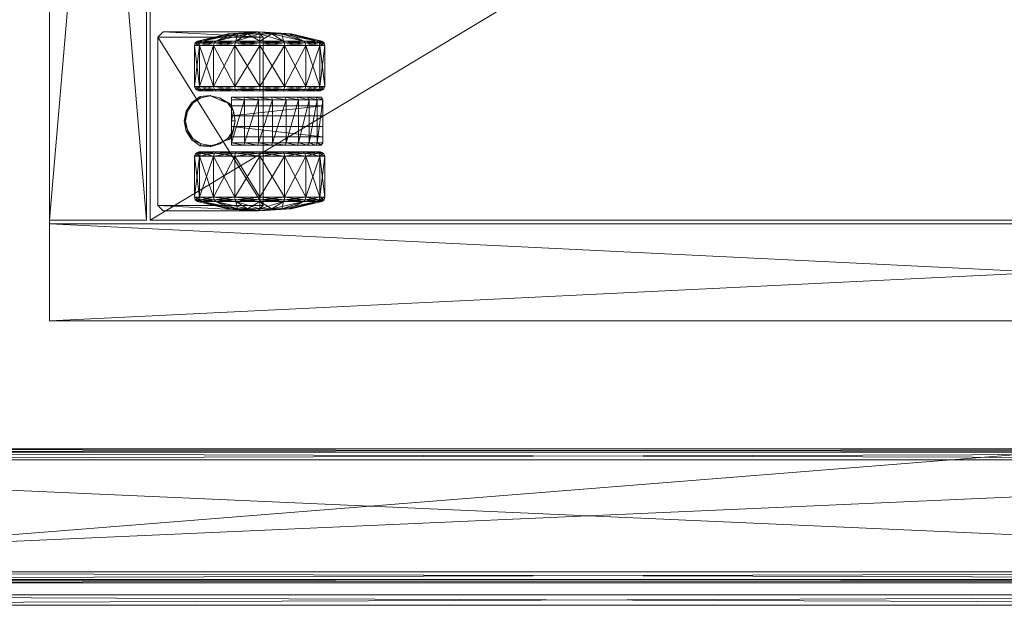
# Model space of a CAD drawing. Header units: inches. Extents: x 66 to 744, y -89 to 88.
# Tile 173 of 256: x 653.5 to 664.52, y -68.49 to -61.94. Entities that reach past the tile are written whole.
import ezdxf

# ---------------------------------------------------------------- set-up
doc = ezdxf.new("R2010")
doc.units = ezdxf.units.IN
doc.header["$MEASUREMENT"] = 0
for name, color, linetype, true_color in [('CET color Burlywood4', 7, 'Continuous', 0x8d7057), ('CET color Grey100', 7, 'Continuous', 0xffffff), ('CET color Grey2', 7, 'Continuous', 0x060606), ('CET color Grey80', 7, 'Continuous', 0xcccdc8)]:
    doc.layers.add(name, color=color, linetype=linetype, true_color=true_color)
doc.layers.add('CET Default', color=7, linetype='Continuous')

# ---------------------------------------------------------------- blocks, each defined once
blk = doc.blocks.new('*C169')
at = {"layer": 'CET color Grey100', "linetype": 'Continuous', "lineweight": 0}
mesh = blk.add_polyface(dxfattribs=at)
corners = [(0.02, 22.98, 1.891), (1.105, 22.98, 1.891), (1.105, 0.719, 1.891), (0.02, 0.719, 1.891), (0.02, 0.719, 21.652), (1.105, 0.719, 21.652), (1.105, 22.98, 21.652), (0.02, 22.98, 21.652)]
mesh.append_faces([[corners[k] for k in face] for face in [(0, 1, 2, 0), (0, 2, 3, 0), (4, 5, 6, 4), (4, 6, 7, 4), (3, 2, 5, 3), (3, 5, 4, 3), (2, 1, 6, 2), (2, 6, 5, 2), (1, 0, 7, 1), (1, 7, 6, 1), (0, 3, 4, 0), (0, 4, 7, 0)]])
mesh = blk.add_polyface(dxfattribs=at)
corners = [(0.02, 0.7, 21.691), (14.98, 0.7, 21.691), (14.98, 22.98, 21.691), (0.02, 22.98, 21.691)]
mesh.append_faces([[corners[k] for k in face] for face in [(0, 1, 2, 0), (0, 2, 3, 0)]])
mesh = blk.add_polyface(dxfattribs=at)
corners = [(0.02, 0.7, 21.671), (14.98, 0.7, 21.671), (14.98, 22.98, 21.671), (0.02, 22.98, 21.671)]
mesh.append_faces([[corners[k] for k in face] for face in [(0, 2, 1, 0), (0, 3, 2, 0)]])
mesh = blk.add_polyface(dxfattribs=at)
corners = [(1.145, 22.98, 1.891), (13.855, 22.98, 1.891), (13.855, 21.895, 1.891), (1.145, 21.895, 1.891), (1.145, 21.895, 21.652), (13.855, 21.895, 21.652), (13.855, 22.98, 21.652), (1.145, 22.98, 21.652)]
mesh.append_faces([[corners[k] for k in face] for face in [(0, 1, 2, 0), (0, 2, 3, 0), (4, 5, 6, 4), (4, 6, 7, 4), (3, 2, 5, 3), (3, 5, 4, 3), (2, 1, 6, 2), (2, 6, 5, 2), (1, 0, 7, 1), (1, 7, 6, 1), (0, 3, 4, 0), (0, 4, 7, 0)]])
mesh = blk.add_polyface(dxfattribs=at)
corners = [(1.145, 21.855, 1.891), (13.855, 21.855, 1.891), (13.855, 0.719, 1.891), (1.145, 0.719, 1.891), (1.145, 0.719, 2.23), (13.855, 0.719, 2.23), (13.855, 21.855, 2.23), (1.145, 21.855, 2.23)]
mesh.append_faces([[corners[k] for k in face] for face in [(0, 1, 2, 0), (0, 2, 3, 0), (4, 5, 6, 4), (4, 6, 7, 4), (3, 2, 5, 3), (3, 5, 4, 3), (2, 1, 6, 2), (2, 6, 5, 2), (1, 0, 7, 1), (1, 7, 6, 1), (0, 3, 4, 0), (0, 4, 7, 0)]])
at = {"layer": 'CET color Grey2', "linetype": 'Continuous', "lineweight": 0}
mesh = blk.add_polyface(dxfattribs=at)
corners = [(1.86, 21.145, 0.464), (1.401, 21.145, 0.464), (1.401, 21.303, 0.701), (1.86, 21.303, 0.701), (1.371, 21.139, 0.47), (1.371, 21.295, 0.704), (1.353, 21.121, 0.488), (1.353, 21.272, 0.714), (1.271, 20.955, 0.845), (1.401, 21.359, 0.98), (1.86, 21.359, 0.98), (1.371, 21.35, 0.98), (1.353, 21.325, 0.98), (1.271, 20.982, 0.98), (1.401, 21.303, 1.259), (1.86, 21.303, 1.259), (1.371, 21.295, 1.256), (1.353, 21.272, 1.246), (1.271, 20.955, 1.115), (1.401, 21.145, 1.496), (1.371, 21.139, 1.49), (1.353, 21.121, 1.472), (1.271, 20.878, 1.229), (1.86, 21.145, 1.496), (1.401, 20.908, 1.654), (1.371, 20.905, 1.646), (1.25, 21.71, 2), (1.31, 21.77, 2), (1.31, 21.77, 1.881), (1.25, 21.71, 1.881), (1.25, 20.649, 1.881), (1.31, 20.589, 1.881)]
mesh.append_faces([[corners[k] for k in face] for face in [(0, 1, 2, 0), (0, 2, 3, 0), (1, 4, 5, 1), (1, 5, 2, 1), (4, 6, 7, 4), (4, 7, 5, 4), (6, 8, 7, 6), (3, 2, 9, 3), (3, 9, 10, 3), (2, 5, 11, 2), (2, 11, 9, 2), (5, 7, 12, 5), (5, 12, 11, 5), (7, 8, 13, 7), (7, 13, 12, 7), (10, 9, 14, 10), (10, 14, 15, 10), (9, 11, 16, 9), (9, 16, 14, 9), (11, 12, 17, 11), (11, 17, 16, 11), (12, 13, 18, 12), (12, 18, 17, 12), (15, 14, 19, 15), (14, 16, 20, 14), (14, 20, 19, 14), (16, 17, 21, 16), (16, 21, 20, 16), (17, 18, 22, 17), (17, 22, 21, 17), (23, 19, 24, 23), (19, 20, 25, 19), (26, 27, 28, 26), (26, 28, 29, 26), (30, 26, 29, 30), (28, 31, 30, 28), (28, 30, 29, 28)]])
mesh = blk.add_polyface(dxfattribs=at)
corners = [(1.86, 20.629, 0.25), (1.401, 20.629, 0.25), (1.401, 20.908, 0.306), (1.86, 20.908, 0.306), (1.371, 20.905, 0.314), (1.371, 20.629, 0.259), (1.353, 20.895, 0.337), (1.353, 20.629, 0.284), (1.271, 20.764, 0.654), (1.895, 20.903, 0.319), (1.86, 21.145, 0.464), (1.401, 21.145, 0.464), (1.371, 21.139, 0.47), (1.353, 21.121, 0.488), (1.271, 20.878, 0.731), (1.25, 20.629, 0.98), (1.271, 20.955, 0.845), (1.271, 20.982, 0.98), (1.271, 20.955, 1.115), (1.271, 20.878, 1.229), (1.895, 21.135, 1.486), (1.86, 21.145, 1.496), (1.86, 20.908, 1.654), (1.401, 20.908, 1.654), (1.401, 21.145, 1.496), (1.371, 20.905, 1.646), (1.371, 21.139, 1.49), (1.353, 21.121, 1.472), (1.353, 20.895, 1.623), (1.271, 20.764, 1.306), (1.401, 20.629, 1.71), (1.86, 20.629, 1.71), (1.371, 20.629, 1.701), (1.353, 20.629, 1.676), (1.271, 20.629, 1.333), (1.25, 20.649, 1.881), (1.25, 20.649, 2), (1.25, 21.71, 2)]
mesh.append_faces([[corners[k] for k in face] for face in [(0, 1, 2, 0), (0, 2, 3, 0), (1, 4, 2, 1), (5, 6, 4, 5), (7, 8, 6, 7), (9, 3, 10, 9), (3, 2, 11, 3), (3, 11, 10, 3), (2, 4, 12, 2), (2, 12, 11, 2), (4, 6, 13, 4), (4, 13, 12, 4), (6, 8, 14, 6), (6, 14, 13, 6), (8, 15, 14, 8), (13, 14, 16, 13), (14, 15, 16, 14), (16, 15, 17, 16), (17, 15, 18, 17), (18, 15, 19, 18), (20, 21, 22, 20), (21, 23, 22, 21), (24, 25, 23, 24), (26, 27, 28, 26), (26, 28, 25, 26), (27, 19, 29, 27), (27, 29, 28, 27), (19, 15, 29, 19), (22, 23, 30, 22), (22, 30, 31, 22), (23, 25, 32, 23), (23, 32, 30, 23), (25, 28, 33, 25), (25, 33, 32, 25), (28, 29, 34, 28), (28, 34, 33, 28), (35, 36, 37, 35)]])
mesh = blk.add_polyface(dxfattribs=at)
corners = [(1.963, 21.184, 1.587), (1.974, 21.296, 1.587), (1.974, 21.296, 0.675), (1.963, 21.184, 0.675), (2.042, 21.388, 1.587), (2.042, 21.388, 0.675), (2.138, 21.451, 1.587), (2.138, 21.451, 0.675), (2.251, 21.473, 1.587), (2.251, 21.473, 0.675), (1.91, 21.11, 0.499), (1.895, 21.135, 0.474), (1.895, 21.29, 0.706), (1.91, 21.257, 0.72), (1.86, 21.145, 0.464), (1.86, 21.303, 0.701), (1.895, 21.344, 0.98), (1.91, 21.309, 0.98), (1.86, 21.359, 0.98), (1.895, 21.29, 1.254), (1.91, 21.257, 1.24), (1.86, 21.303, 1.259), (1.895, 21.135, 1.486), (1.91, 21.11, 1.461), (1.86, 21.145, 1.496), (1.401, 21.145, 1.496), (2.149, 21.437, 1.881), (2.256, 21.458, 1.881), (2.059, 21.377, 1.881), (1.999, 21.287, 1.881), (1.978, 21.18, 1.881), (2.033, 21.026, 1.587), (1.999, 21.074, 1.881), (2.033, 21.026, 0.675), (3.19, 21.77, 2), (1.31, 21.77, 1.881), (1.31, 21.77, 2), (3.19, 21.77, 1.881), (1.31, 20.589, 1.881)]
mesh.append_faces([[corners[k] for k in face] for face in [(0, 1, 2, 0), (0, 2, 3, 0), (1, 4, 5, 1), (1, 5, 2, 1), (4, 6, 7, 4), (4, 7, 5, 4), (6, 8, 9, 6), (6, 9, 7, 6), (10, 11, 12, 10), (10, 12, 13, 10), (11, 14, 15, 11), (11, 15, 12, 11), (13, 12, 16, 13), (13, 16, 17, 13), (12, 15, 18, 12), (12, 18, 16, 12), (17, 16, 19, 17), (17, 19, 20, 17), (16, 18, 21, 16), (16, 21, 19, 16), (20, 19, 22, 20), (20, 22, 23, 20), (19, 21, 24, 19), (19, 24, 22, 19), (21, 25, 24, 21), (8, 6, 26, 8), (8, 26, 27, 8), (6, 4, 28, 6), (6, 28, 26, 6), (4, 1, 29, 4), (4, 29, 28, 4), (1, 0, 30, 1), (1, 30, 29, 1), (0, 31, 32, 0), (0, 32, 30, 0), (33, 0, 3, 33), (34, 35, 36, 34), (37, 38, 35, 37)]])
mesh = blk.add_polyface(dxfattribs=at)
corners = [(2.251, 21.473, 1.587), (2.363, 21.451, 1.587), (2.363, 21.451, 0.675), (2.251, 21.473, 0.675), (2.459, 21.388, 1.587), (2.459, 21.388, 0.675), (2.526, 21.294, 1.587), (2.526, 21.294, 0.675), (2.537, 21.182, 1.587), (2.537, 21.182, 0.675), (2.59, 21.11, 1.461), (2.605, 21.135, 1.486), (2.605, 21.29, 1.254), (2.59, 21.257, 1.24), (2.64, 21.145, 1.496), (2.64, 21.303, 1.259), (2.605, 21.344, 0.98), (2.59, 21.309, 0.98), (2.64, 21.359, 0.98), (2.605, 21.29, 0.706), (2.59, 21.257, 0.72), (2.64, 21.303, 0.701), (2.605, 21.135, 0.474), (2.59, 21.11, 0.499), (2.64, 21.145, 0.464), (2.513, 21.287, 1.881), (2.534, 21.18, 1.881), (2.453, 21.377, 1.881), (2.362, 21.437, 1.881), (2.256, 21.458, 1.881), (2.467, 21.024, 1.587), (2.467, 21.024, 0.675), (3.19, 21.77, 2), (3.19, 21.77, 1.881), (1.31, 21.77, 1.881), (3.19, 20.589, 1.881), (1.31, 20.589, 1.881)]
mesh.append_faces([[corners[k] for k in face] for face in [(0, 1, 2, 0), (0, 2, 3, 0), (1, 4, 5, 1), (1, 5, 2, 1), (4, 6, 7, 4), (4, 7, 5, 4), (6, 8, 9, 6), (6, 9, 7, 6), (10, 11, 12, 10), (10, 12, 13, 10), (11, 14, 15, 11), (11, 15, 12, 11), (13, 12, 16, 13), (13, 16, 17, 13), (12, 15, 18, 12), (12, 18, 16, 12), (17, 16, 19, 17), (17, 19, 20, 17), (16, 18, 21, 16), (16, 21, 19, 16), (20, 19, 22, 20), (20, 22, 23, 20), (19, 21, 24, 19), (19, 24, 22, 19), (8, 6, 25, 8), (8, 25, 26, 8), (6, 4, 27, 6), (6, 27, 25, 6), (4, 1, 28, 4), (4, 28, 27, 4), (1, 0, 29, 1), (1, 29, 28, 1), (30, 8, 26, 30), (8, 30, 31, 8), (8, 31, 9, 8), (32, 33, 34, 32), (33, 35, 36, 33)]])
mesh = blk.add_polyface(dxfattribs=at)
corners = [(2.64, 21.145, 1.496), (3.099, 21.145, 1.496), (3.099, 21.303, 1.259), (2.64, 21.303, 1.259), (3.129, 21.139, 1.49), (3.129, 21.295, 1.256), (3.147, 21.121, 1.472), (3.147, 21.272, 1.246), (3.229, 20.955, 1.115), (3.099, 21.359, 0.98), (2.64, 21.359, 0.98), (3.129, 21.35, 0.98), (3.147, 21.325, 0.98), (3.229, 20.982, 0.98), (3.099, 21.303, 0.701), (2.64, 21.303, 0.701), (3.129, 21.295, 0.704), (3.147, 21.272, 0.714), (3.229, 20.955, 0.845), (3.099, 21.145, 0.464), (2.64, 21.145, 0.464), (3.129, 21.139, 0.47), (3.147, 21.121, 0.488), (3.229, 20.878, 0.731), (3.099, 20.908, 0.306), (3.25, 21.71, 2), (3.25, 21.71, 1.881), (3.19, 21.77, 1.881), (3.19, 21.77, 2), (3.25, 20.649, 2), (3.25, 20.649, 1.881), (3.19, 20.589, 1.881)]
mesh.append_faces([[corners[k] for k in face] for face in [(0, 1, 2, 0), (0, 2, 3, 0), (1, 4, 5, 1), (1, 5, 2, 1), (4, 6, 7, 4), (4, 7, 5, 4), (6, 8, 7, 6), (3, 2, 9, 3), (3, 9, 10, 3), (2, 5, 11, 2), (2, 11, 9, 2), (5, 7, 12, 5), (5, 12, 11, 5), (7, 8, 13, 7), (7, 13, 12, 7), (10, 9, 14, 10), (10, 14, 15, 10), (9, 11, 16, 9), (9, 16, 14, 9), (11, 12, 17, 11), (11, 17, 16, 11), (12, 13, 18, 12), (12, 18, 17, 12), (15, 14, 19, 15), (15, 19, 20, 15), (14, 16, 21, 14), (14, 21, 19, 14), (16, 17, 22, 16), (16, 22, 21, 16), (17, 18, 23, 17), (17, 23, 22, 17), (20, 19, 24, 20), (25, 26, 27, 25), (25, 27, 28, 25), (25, 29, 30, 25), (25, 30, 26, 25), (26, 30, 31, 26), (26, 31, 27, 26)]])
mesh = blk.add_polyface(dxfattribs=at)
corners = [(1.982, 20.652, 1.648), (1.982, 20.804, 1.617), (2.01, 20.798, 1.646), (1.982, 20.945, 1.553), (2.01, 20.945, 1.587), (2.49, 20.798, 1.646), (2.49, 20.945, 1.587), (2.01, 20.642, 1.671), (2.49, 20.642, 1.671), (1.91, 20.629, 0.3), (1.895, 20.903, 0.319), (1.91, 20.889, 0.352), (1.895, 20.629, 0.265), (1.86, 20.908, 0.306), (1.91, 20.629, 0.98), (1.91, 21.11, 0.499), (1.895, 21.135, 0.474), (1.86, 21.145, 0.464), (1.91, 21.257, 0.72), (1.91, 21.309, 0.98), (1.91, 21.257, 1.24), (1.91, 21.11, 1.461), (1.91, 20.889, 1.608), (1.895, 21.135, 1.486), (1.895, 20.903, 1.641), (1.86, 20.908, 1.654), (1.895, 20.629, 1.695), (1.91, 20.629, 1.66), (1.86, 20.629, 1.71), (2.033, 21.026, 1.587), (2.048, 20.971, 1.587), (2.059, 20.984, 1.881), (1.999, 21.074, 1.881), (2.078, 20.945, 1.587), (2.149, 20.923, 1.881), (2.256, 20.945, 1.587), (2.256, 20.902, 1.881), (2.078, 20.945, 0.735), (2.19, 20.945, 0.735), (2.19, 20.945, 1.553), (2.033, 21.026, 0.675), (1.963, 21.184, 1.587), (2.048, 20.971, 0.675), (2.078, 20.945, 0.675)]
mesh.append_faces([[corners[k] for k in face] for face in [(0, 1, 2, 0), (1, 3, 4, 1), (1, 4, 2, 1), (4, 2, 5, 4), (4, 5, 6, 4), (2, 7, 8, 2), (2, 8, 5, 2), (9, 10, 11, 9), (12, 13, 10, 12), (14, 11, 15, 14), (11, 10, 16, 11), (11, 16, 15, 11), (10, 17, 16, 10), (14, 15, 18, 14), (14, 18, 19, 14), (14, 19, 20, 14), (14, 20, 21, 14), (14, 21, 22, 14), (21, 23, 24, 21), (21, 24, 22, 21), (23, 25, 24, 23), (22, 24, 26, 22), (22, 26, 27, 22), (24, 25, 28, 24), (24, 28, 26, 24), (29, 30, 31, 29), (29, 31, 32, 29), (30, 33, 34, 30), (30, 34, 31, 30), (33, 35, 36, 33), (33, 36, 34, 33), (37, 38, 39, 37), (37, 39, 33, 37), (40, 29, 41, 40), (40, 42, 30, 40), (40, 30, 29, 40), (43, 33, 30, 43), (43, 30, 42, 43)]])
mesh = blk.add_polyface(dxfattribs=at)
corners = [(2.59, 20.629, 1.66), (2.605, 20.629, 1.695), (2.605, 20.903, 1.641), (2.59, 20.889, 1.608), (2.64, 20.629, 1.71), (2.64, 20.908, 1.654), (2.59, 20.629, 0.98), (2.59, 21.11, 1.461), (2.605, 21.135, 1.486), (2.64, 21.145, 1.496), (2.59, 21.257, 1.24), (2.59, 21.309, 0.98), (2.59, 21.257, 0.72), (2.59, 21.11, 0.499), (2.59, 20.889, 0.352), (2.605, 21.135, 0.474), (2.605, 20.903, 0.319), (2.64, 21.145, 0.464), (2.64, 20.908, 0.306), (2.605, 20.629, 0.265), (2.59, 20.629, 0.3), (2.64, 20.629, 0.25), (2.256, 20.945, 1.587), (2.422, 20.945, 1.587), (2.362, 20.923, 1.881), (2.256, 20.902, 1.881), (2.452, 20.969, 1.587), (2.453, 20.984, 1.881), (2.467, 21.024, 1.587), (2.513, 21.074, 1.881), (2.534, 21.18, 1.881), (2.31, 20.945, 1.553), (2.31, 20.945, 0.735), (2.422, 20.945, 0.735), (2.452, 20.971, 0.675), (2.467, 21.024, 0.675), (2.422, 20.945, 0.675), (2.49, 20.642, 1.671), (2.49, 20.798, 1.646), (2.518, 20.804, 1.617), (2.49, 20.945, 1.587), (2.518, 20.945, 1.553)]
mesh.append_faces([[corners[k] for k in face] for face in [(0, 1, 2, 0), (0, 2, 3, 0), (1, 4, 5, 1), (1, 5, 2, 1), (6, 3, 7, 6), (3, 2, 8, 3), (3, 8, 7, 3), (2, 5, 9, 2), (2, 9, 8, 2), (6, 7, 10, 6), (6, 10, 11, 6), (6, 11, 12, 6), (6, 12, 13, 6), (6, 13, 14, 6), (13, 15, 16, 13), (13, 16, 14, 13), (15, 17, 18, 15), (15, 18, 16, 15), (14, 16, 19, 14), (14, 19, 20, 14), (16, 21, 19, 16), (22, 23, 24, 22), (22, 24, 25, 22), (23, 26, 27, 23), (23, 27, 24, 23), (26, 28, 29, 26), (26, 29, 27, 26), (28, 30, 29, 28), (31, 32, 33, 31), (31, 33, 23, 31), (26, 34, 35, 26), (26, 35, 28, 26), (34, 26, 23, 34), (34, 23, 36, 34), (37, 38, 39, 37), (38, 40, 41, 38), (38, 41, 39, 38)]])
mesh = blk.add_polyface(dxfattribs=at)
corners = [(2.64, 20.629, 1.71), (3.099, 20.629, 1.71), (3.099, 20.908, 1.654), (2.64, 20.908, 1.654), (3.129, 20.629, 1.701), (3.129, 20.905, 1.646), (3.147, 20.895, 1.623), (3.147, 20.629, 1.676), (3.229, 20.764, 1.306), (3.099, 21.145, 1.496), (2.64, 21.145, 1.496), (3.129, 21.139, 1.49), (3.147, 21.121, 1.472), (3.229, 20.878, 1.229), (3.25, 20.629, 0.98), (3.229, 20.955, 1.115), (3.229, 20.982, 0.98), (3.229, 20.955, 0.845), (3.229, 20.878, 0.731), (2.64, 21.145, 0.464), (3.099, 20.908, 0.306), (2.64, 20.908, 0.306), (3.099, 21.145, 0.464), (3.129, 21.139, 0.47), (3.129, 20.905, 0.314), (3.147, 21.121, 0.488), (3.147, 20.895, 0.337), (3.229, 20.764, 0.654), (2.605, 20.903, 0.319), (2.64, 20.629, 0.25), (3.099, 20.629, 0.25), (3.129, 20.629, 0.259), (3.147, 20.629, 0.284), (3.229, 20.629, 0.627)]
mesh.append_faces([[corners[k] for k in face] for face in [(0, 1, 2, 0), (0, 2, 3, 0), (1, 4, 5, 1), (1, 5, 2, 1), (4, 6, 5, 4), (7, 8, 6, 7), (3, 2, 9, 3), (3, 9, 10, 3), (2, 5, 11, 2), (2, 11, 9, 2), (5, 6, 12, 5), (5, 12, 11, 5), (6, 8, 13, 6), (6, 13, 12, 6), (8, 14, 13, 8), (12, 13, 15, 12), (13, 14, 15, 13), (15, 14, 16, 15), (16, 14, 17, 16), (17, 14, 18, 17), (19, 20, 21, 19), (22, 23, 24, 22), (22, 24, 20, 22), (23, 25, 26, 23), (23, 26, 24, 23), (25, 18, 27, 25), (25, 27, 26, 25), (18, 14, 27, 18), (28, 21, 29, 28), (21, 20, 30, 21), (21, 30, 29, 21), (20, 24, 31, 20), (20, 31, 30, 20), (24, 26, 32, 24), (24, 32, 31, 24), (26, 27, 33, 26), (26, 33, 32, 26), (27, 14, 33, 27)]])
mesh = blk.add_polyface(dxfattribs=at)
corners = [(1.982, 20.348, 1.604), (1.982, 20.498, 1.643), (2.01, 20.485, 1.661), (2.01, 20.333, 1.617), (1.982, 20.652, 1.648), (2.01, 20.642, 1.671), (2.01, 20.798, 1.646), (2.49, 20.485, 1.661), (2.49, 20.333, 1.617), (1.91, 20.629, 0.98), (1.91, 20.629, 1.66), (1.91, 20.369, 1.608), (1.895, 20.629, 1.695), (1.895, 20.355, 1.641), (1.86, 20.629, 1.71), (1.86, 20.35, 1.654), (1.91, 20.148, 1.461), (1.895, 20.123, 1.486), (1.86, 20.113, 1.496), (1.91, 20.001, 1.24), (1.91, 19.949, 0.98), (1.91, 20.001, 0.72), (1.91, 20.148, 0.499), (1.91, 20.369, 0.352), (1.91, 20.629, 0.3), (1.895, 20.355, 0.319), (1.895, 20.629, 0.265), (1.86, 20.35, 0.306), (1.86, 20.629, 0.25), (1.401, 20.629, 0.25), (1.91, 20.889, 0.352), (1.895, 20.903, 0.319), (1.86, 20.908, 0.306), (1.91, 20.889, 1.608), (2.19, 19.923, 1.163), (2.19, 20.348, 1.604), (2.19, 20.945, 1.553), (2.078, 20.945, 0.735), (2.078, 20.945, 0.675), (2.078, 19.923, 0.675), (2.078, 19.923, 0.735), (2.19, 20.945, 0.735), (2.19, 19.923, 0.735), (3.19, 20.589, 2), (1.31, 20.589, 2), (1.31, 20.589, 1.881)]
mesh.append_faces([[corners[k] for k in face] for face in [(0, 1, 2, 0), (0, 2, 3, 0), (1, 4, 5, 1), (1, 5, 2, 1), (4, 6, 5, 4), (5, 2, 7, 5), (2, 3, 8, 2), (9, 10, 11, 9), (10, 12, 13, 10), (10, 13, 11, 10), (12, 14, 15, 12), (12, 15, 13, 12), (9, 11, 16, 9), (11, 13, 17, 11), (13, 15, 18, 13), (9, 16, 19, 9), (9, 19, 20, 9), (9, 20, 21, 9), (9, 21, 22, 9), (9, 22, 23, 9), (9, 23, 24, 9), (23, 25, 26, 23), (23, 26, 24, 23), (25, 27, 28, 25), (25, 28, 26, 25), (27, 29, 28, 27), (9, 24, 30, 9), (24, 26, 31, 24), (26, 28, 32, 26), (9, 33, 10, 9), (34, 35, 36, 34), (37, 38, 39, 37), (37, 39, 40, 37), (41, 37, 40, 41), (41, 40, 42, 41), (41, 42, 34, 41), (41, 34, 36, 41), (43, 44, 45, 43)]])
mesh = blk.add_polyface(dxfattribs=at)
corners = [(2.01, 20.642, 1.671), (2.49, 20.485, 1.661), (2.49, 20.642, 1.671), (2.01, 20.485, 1.661), (2.49, 20.333, 1.617), (2.01, 20.333, 1.617), (2.49, 20.195, 1.541), (2.59, 20.629, 0.98), (2.59, 20.629, 1.66), (2.59, 20.889, 1.608), (2.59, 20.889, 0.352), (2.59, 20.629, 0.3), (2.59, 20.369, 0.352), (2.605, 20.629, 0.265), (2.605, 20.355, 0.319), (2.64, 20.629, 0.25), (2.64, 20.35, 0.306), (3.099, 20.35, 0.306), (2.59, 20.148, 0.499), (2.605, 20.123, 0.474), (2.64, 20.113, 0.464), (2.59, 20.001, 0.72), (2.59, 19.949, 0.98), (2.59, 20.001, 1.24), (2.59, 20.148, 1.461), (2.59, 20.369, 1.608), (2.605, 20.355, 1.641), (2.605, 20.629, 1.695), (2.64, 20.35, 1.654), (2.64, 20.629, 1.71), (3.099, 20.629, 1.71), (2.422, 19.923, 0.675), (2.422, 20.945, 0.675), (2.422, 20.945, 0.735), (2.422, 19.923, 0.735), (2.31, 20.945, 0.735), (2.31, 19.923, 1.163), (2.31, 20.945, 1.553), (2.31, 20.348, 1.604), (3.19, 20.589, 2), (1.31, 20.589, 1.881), (3.19, 20.589, 1.881), (2.518, 20.348, 1.604), (2.518, 20.498, 1.643), (2.518, 20.652, 1.648), (2.518, 20.804, 1.617)]
mesh.append_faces([[corners[k] for k in face] for face in [(0, 1, 2, 0), (3, 4, 1, 3), (5, 6, 4, 5), (7, 8, 9, 7), (7, 10, 11, 7), (7, 11, 12, 7), (11, 13, 14, 11), (11, 14, 12, 11), (13, 15, 16, 13), (13, 16, 14, 13), (15, 17, 16, 15), (7, 12, 18, 7), (12, 14, 19, 12), (12, 19, 18, 12), (14, 16, 20, 14), (7, 18, 21, 7), (7, 21, 22, 7), (7, 22, 23, 7), (7, 23, 24, 7), (7, 24, 25, 7), (24, 26, 25, 24), (7, 25, 8, 7), (25, 26, 27, 25), (25, 27, 8, 25), (26, 28, 29, 26), (26, 29, 27, 26), (28, 30, 29, 28), (31, 32, 33, 31), (34, 33, 35, 34), (36, 35, 37, 36), (37, 38, 36, 37), (39, 40, 41, 39), (6, 4, 42, 6), (4, 1, 43, 4), (4, 43, 42, 4), (1, 2, 44, 1), (1, 44, 43, 1), (2, 45, 44, 2)]])
mesh = blk.add_polyface(dxfattribs=at)
corners = [(2.01, 20.195, 1.541), (2.49, 20.077, 1.436), (2.49, 20.195, 1.541), (2.01, 20.077, 1.436), (2.49, 19.985, 1.308), (2.01, 19.985, 1.308), (2.49, 19.923, 1.163), (2.605, 20.355, 0.319), (2.64, 20.113, 0.464), (2.605, 20.123, 0.474), (2.59, 20.148, 0.499), (2.605, 19.968, 0.706), (2.59, 20.001, 0.72), (2.64, 19.955, 0.701), (2.605, 19.914, 0.98), (2.59, 19.949, 0.98), (2.64, 19.899, 0.98), (2.605, 19.968, 1.254), (2.59, 20.001, 1.24), (2.64, 19.955, 1.259), (2.605, 20.123, 1.486), (2.59, 20.148, 1.461), (2.64, 20.113, 1.496), (2.605, 20.355, 1.641), (2.64, 20.35, 1.654), (2.422, 19.923, 0.675), (2.422, 20.945, 0.735), (2.422, 19.923, 0.735), (2.31, 20.945, 0.735), (2.31, 19.923, 0.735), (2.31, 19.923, 1.163), (2.19, 19.923, 1.163), (2.19, 19.923, 0.735), (2.078, 19.923, 0.735), (2.078, 19.923, 0.675), (2.518, 20.003, 1.305), (2.518, 19.943, 1.163), (2.518, 20.094, 1.43), (2.518, 20.211, 1.532), (2.518, 20.348, 1.604)]
mesh.append_faces([[corners[k] for k in face] for face in [(0, 1, 2, 0), (3, 4, 1, 3), (5, 6, 4, 5), (7, 8, 9, 7), (10, 9, 11, 10), (10, 11, 12, 10), (9, 8, 13, 9), (9, 13, 11, 9), (12, 11, 14, 12), (12, 14, 15, 12), (11, 13, 16, 11), (11, 16, 14, 11), (15, 14, 17, 15), (15, 17, 18, 15), (14, 16, 19, 14), (14, 19, 17, 14), (18, 17, 20, 18), (18, 20, 21, 18), (17, 19, 22, 17), (17, 22, 20, 17), (21, 20, 23, 21), (20, 22, 24, 20), (20, 24, 23, 20), (25, 26, 27, 25), (27, 28, 29, 27), (30, 29, 28, 30), (30, 31, 32, 30), (30, 32, 29, 30), (27, 33, 34, 27), (27, 34, 25, 27), (6, 4, 35, 6), (6, 35, 36, 6), (4, 1, 37, 4), (4, 37, 35, 4), (1, 2, 38, 1), (1, 38, 37, 1), (2, 39, 38, 2)]])
mesh = blk.add_polyface(dxfattribs=at)
corners = [(1.86, 20.629, 1.71), (1.401, 20.629, 1.71), (1.401, 20.35, 1.654), (1.86, 20.35, 1.654), (1.371, 20.629, 1.701), (1.371, 20.353, 1.646), (1.353, 20.629, 1.676), (1.353, 20.363, 1.623), (1.271, 20.629, 1.333), (1.271, 20.494, 1.306), (1.25, 20.629, 0.98), (1.401, 20.113, 1.496), (1.371, 20.119, 1.49), (1.353, 20.137, 1.472), (1.271, 20.38, 1.229), (1.271, 20.303, 1.115), (1.271, 20.276, 0.98), (1.271, 20.303, 0.845), (1.271, 20.38, 0.731), (1.353, 20.137, 0.488), (1.271, 20.494, 0.654), (1.353, 20.363, 0.337), (1.86, 20.35, 0.306), (1.401, 20.35, 0.306), (1.401, 20.629, 0.25), (1.371, 20.353, 0.314), (1.371, 20.629, 0.259), (1.353, 20.629, 0.284), (1.271, 20.629, 0.627), (1.371, 20.905, 0.314), (1.353, 20.895, 0.337), (1.271, 20.764, 0.654), (1.271, 20.764, 1.306), (1.31, 20.589, 1.881), (1.31, 20.589, 2), (1.25, 20.649, 2), (1.25, 20.649, 1.881)]
mesh.append_faces([[corners[k] for k in face] for face in [(0, 1, 2, 0), (0, 2, 3, 0), (1, 4, 5, 1), (1, 5, 2, 1), (4, 6, 7, 4), (4, 7, 5, 4), (6, 8, 9, 6), (6, 9, 7, 6), (8, 10, 9, 8), (3, 2, 11, 3), (2, 5, 12, 2), (5, 7, 13, 5), (5, 13, 12, 5), (7, 9, 14, 7), (7, 14, 13, 7), (9, 10, 14, 9), (14, 10, 15, 14), (15, 10, 16, 15), (16, 10, 17, 16), (17, 10, 18, 17), (19, 18, 20, 19), (19, 20, 21, 19), (18, 10, 20, 18), (22, 23, 24, 22), (23, 25, 26, 23), (23, 26, 24, 23), (25, 21, 27, 25), (25, 27, 26, 25), (21, 20, 28, 21), (21, 28, 27, 21), (20, 10, 28, 20), (24, 26, 29, 24), (26, 27, 30, 26), (27, 28, 31, 27), (28, 10, 31, 28), (32, 10, 8, 32), (33, 34, 35, 33), (33, 35, 36, 33)]])
mesh = blk.add_polyface(dxfattribs=at)
corners = [(3.129, 20.629, 1.701), (3.147, 20.629, 1.676), (3.147, 20.895, 1.623), (3.229, 20.629, 1.333), (3.229, 20.764, 1.306), (3.25, 20.629, 0.98), (2.64, 20.629, 0.25), (3.099, 20.629, 0.25), (3.099, 20.35, 0.306), (3.129, 20.629, 0.259), (3.129, 20.353, 0.314), (3.147, 20.629, 0.284), (3.147, 20.363, 0.337), (3.229, 20.629, 0.627), (3.229, 20.494, 0.654), (2.64, 20.35, 0.306), (3.099, 20.113, 0.464), (3.129, 20.119, 0.47), (3.147, 20.137, 0.488), (3.229, 20.38, 0.731), (3.229, 20.303, 0.845), (3.229, 20.276, 0.98), (3.229, 20.303, 1.115), (3.229, 20.38, 1.229), (3.129, 20.119, 1.49), (3.147, 20.363, 1.623), (3.129, 20.353, 1.646), (3.147, 20.137, 1.472), (3.229, 20.494, 1.306), (2.64, 20.35, 1.654), (3.099, 20.35, 1.654), (3.099, 20.629, 1.71), (3.25, 20.649, 2), (3.19, 20.589, 2), (3.19, 20.589, 1.881), (3.25, 20.649, 1.881)]
mesh.append_faces([[corners[k] for k in face] for face in [(0, 1, 2, 0), (1, 3, 4, 1), (3, 5, 4, 3), (6, 7, 8, 6), (7, 9, 10, 7), (7, 10, 8, 7), (9, 11, 12, 9), (9, 12, 10, 9), (11, 13, 14, 11), (11, 14, 12, 11), (13, 5, 14, 13), (15, 8, 16, 15), (8, 10, 17, 8), (8, 17, 16, 8), (10, 12, 18, 10), (10, 18, 17, 10), (12, 14, 19, 12), (12, 19, 18, 12), (14, 5, 19, 14), (18, 19, 20, 18), (19, 5, 20, 19), (20, 5, 21, 20), (21, 5, 22, 21), (22, 5, 23, 22), (24, 25, 26, 24), (27, 23, 28, 27), (27, 28, 25, 27), (23, 5, 28, 23), (29, 30, 31, 29), (30, 26, 0, 30), (30, 0, 31, 30), (26, 25, 1, 26), (26, 1, 0, 26), (25, 28, 3, 25), (25, 3, 1, 25), (28, 5, 3, 28), (32, 33, 34, 32), (32, 34, 35, 32)]])
mesh = blk.add_polyface(dxfattribs=at)
corners = [(1.86, 20.35, 1.654), (1.401, 20.113, 1.496), (1.86, 20.113, 1.496), (1.401, 20.35, 1.654), (1.371, 20.119, 1.49), (1.401, 19.955, 1.259), (1.86, 19.955, 1.259), (1.371, 19.963, 1.256), (1.353, 20.137, 1.472), (1.353, 19.986, 1.246), (1.271, 20.38, 1.229), (1.271, 20.303, 1.115), (1.401, 19.899, 0.98), (1.86, 19.899, 0.98), (1.371, 19.908, 0.98), (1.353, 19.933, 0.98), (1.271, 20.276, 0.98), (1.401, 19.955, 0.701), (1.371, 19.963, 0.704), (1.353, 19.986, 0.714), (1.271, 20.303, 0.845), (1.86, 19.955, 0.701), (1.401, 20.113, 0.464), (1.371, 20.119, 0.47), (1.353, 20.137, 0.488), (1.271, 20.38, 0.731), (1.86, 20.113, 0.464), (1.401, 20.35, 0.306), (1.371, 20.353, 0.314), (1.353, 20.363, 0.337)]
mesh.append_faces([[corners[k] for k in face] for face in [(0, 1, 2, 0), (3, 4, 1, 3), (2, 1, 5, 2), (2, 5, 6, 2), (1, 4, 7, 1), (1, 7, 5, 1), (4, 8, 9, 4), (4, 9, 7, 4), (8, 10, 11, 8), (8, 11, 9, 8), (6, 5, 12, 6), (6, 12, 13, 6), (5, 7, 14, 5), (5, 14, 12, 5), (7, 9, 15, 7), (7, 15, 14, 7), (9, 11, 16, 9), (9, 16, 15, 9), (13, 12, 17, 13), (12, 14, 18, 12), (12, 18, 17, 12), (14, 15, 19, 14), (14, 19, 18, 14), (15, 16, 20, 15), (15, 20, 19, 15), (21, 17, 22, 21), (17, 18, 23, 17), (17, 23, 22, 17), (18, 19, 24, 18), (18, 24, 23, 18), (19, 20, 25, 19), (19, 25, 24, 19), (26, 22, 27, 26), (22, 23, 28, 22), (22, 28, 27, 22), (23, 24, 29, 23), (23, 29, 28, 23)]])
mesh = blk.add_polyface(dxfattribs=at)
corners = [(2.64, 20.35, 0.306), (3.099, 20.113, 0.464), (2.64, 20.113, 0.464), (3.099, 19.955, 0.701), (2.64, 19.955, 0.701), (3.129, 20.119, 0.47), (3.129, 19.963, 0.704), (3.147, 20.137, 0.488), (3.147, 19.986, 0.714), (3.229, 20.303, 0.845), (3.099, 19.899, 0.98), (2.64, 19.899, 0.98), (3.129, 19.908, 0.98), (3.147, 19.933, 0.98), (3.229, 20.276, 0.98), (3.099, 19.955, 1.259), (2.64, 19.955, 1.259), (3.129, 19.963, 1.256), (3.147, 19.986, 1.246), (3.229, 20.303, 1.115), (3.099, 20.113, 1.496), (2.64, 20.113, 1.496), (3.129, 20.119, 1.49), (3.147, 20.137, 1.472), (3.229, 20.38, 1.229), (3.099, 20.35, 1.654), (2.64, 20.35, 1.654), (3.129, 20.353, 1.646), (3.147, 20.363, 1.623)]
mesh.append_faces([[corners[k] for k in face] for face in [(0, 1, 2, 0), (2, 1, 3, 2), (2, 3, 4, 2), (1, 5, 6, 1), (1, 6, 3, 1), (5, 7, 8, 5), (5, 8, 6, 5), (7, 9, 8, 7), (4, 3, 10, 4), (4, 10, 11, 4), (3, 6, 12, 3), (3, 12, 10, 3), (6, 8, 13, 6), (6, 13, 12, 6), (8, 9, 14, 8), (8, 14, 13, 8), (11, 10, 15, 11), (11, 15, 16, 11), (10, 12, 17, 10), (10, 17, 15, 10), (12, 13, 18, 12), (12, 18, 17, 12), (13, 14, 19, 13), (13, 19, 18, 13), (16, 15, 20, 16), (16, 20, 21, 16), (15, 17, 22, 15), (15, 22, 20, 15), (17, 18, 23, 17), (17, 23, 22, 17), (18, 19, 24, 18), (18, 24, 23, 18), (21, 20, 25, 21), (21, 25, 26, 21), (20, 22, 27, 20), (20, 27, 25, 20), (22, 23, 28, 22)]])
mesh = blk.add_polyface(dxfattribs=at)
corners = [(1.982, 19.943, 1.163), (1.982, 20.003, 1.305), (2.01, 19.985, 1.308), (2.01, 19.923, 1.163), (1.982, 20.094, 1.43), (2.01, 20.077, 1.436), (1.982, 20.211, 1.532), (2.01, 20.195, 1.541), (1.982, 20.348, 1.604), (2.01, 20.333, 1.617), (2.49, 20.195, 1.541), (2.49, 20.077, 1.436), (2.49, 19.985, 1.308), (2.49, 19.923, 1.163), (1.91, 20.369, 1.608), (1.895, 20.123, 1.486), (1.91, 20.148, 1.461), (1.895, 20.355, 1.641), (1.86, 20.113, 1.496), (1.895, 19.968, 1.254), (1.91, 20.001, 1.24), (1.86, 19.955, 1.259), (1.895, 19.914, 0.98), (1.91, 19.949, 0.98), (1.86, 19.899, 0.98), (1.895, 19.968, 0.706), (1.91, 20.001, 0.72), (1.86, 19.955, 0.701), (1.401, 19.955, 0.701), (1.895, 20.123, 0.474), (1.91, 20.148, 0.499), (1.86, 20.113, 0.464), (1.401, 20.113, 0.464), (1.895, 20.355, 0.319), (1.91, 20.369, 0.352), (1.86, 20.35, 0.306), (1.401, 20.35, 0.306)]
mesh.append_faces([[corners[k] for k in face] for face in [(0, 1, 2, 0), (0, 2, 3, 0), (1, 4, 5, 1), (1, 5, 2, 1), (4, 6, 7, 4), (4, 7, 5, 4), (6, 8, 9, 6), (6, 9, 7, 6), (9, 7, 10, 9), (7, 5, 11, 7), (5, 2, 12, 5), (2, 3, 13, 2), (14, 15, 16, 14), (17, 18, 15, 17), (16, 15, 19, 16), (16, 19, 20, 16), (15, 18, 21, 15), (15, 21, 19, 15), (20, 19, 22, 20), (20, 22, 23, 20), (19, 21, 24, 19), (19, 24, 22, 19), (23, 22, 25, 23), (23, 25, 26, 23), (22, 24, 27, 22), (22, 27, 25, 22), (24, 28, 27, 24), (26, 25, 29, 26), (26, 29, 30, 26), (25, 27, 31, 25), (25, 31, 29, 25), (27, 32, 31, 27), (30, 29, 33, 30), (30, 33, 34, 30), (29, 31, 35, 29), (29, 35, 33, 29), (31, 36, 35, 31)]])
blk = doc.blocks.new('*C163')
at = {"layer": 'CET Default', "linetype": 'Continuous', "lineweight": 0, "rotation": 89.99999999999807}
blk.add_blockref('*C169', (216.329, -51.137), dxfattribs=at)
blk = doc.blocks.new('*C175')
at = {"layer": 'CET color Burlywood4', "linetype": 'Continuous', "lineweight": 0}
mesh = blk.add_polyface(dxfattribs=at)
corners = [(47.882, -0.118, 27.75), (0.118, -0.118, 27.75), (2.491, -29.913, 27.75), (4.488, -29.574, 27.75), (43.48, -24.255, 27.75), (43.972, -24.106, 27.75), (44.475, -23.999, 27.75), (44.986, -23.935, 27.75), (45.5, -23.913, 27.75), (47.882, -23.913, 27.75), (0.118, -29.913, 27.75)]
mesh.append_faces([[corners[k] for k in face] for face in [(0, 2, 1, 0), (0, 3, 2, 0), (0, 4, 3, 0), (0, 5, 4, 0), (0, 6, 5, 0), (0, 7, 6, 0), (0, 8, 7, 0), (0, 9, 8, 0), (2, 10, 1, 2)]])
at = {"layer": 'CET color Grey80', "linetype": 'Continuous', "lineweight": 0}
mesh = blk.add_polyface(dxfattribs=at)
corners = [(0.118, -29.913, 27.75), (0.118, -29.913, 29), (0, -29.913, 28.882), (0, -29.913, 27.868), (0.118, -0.118, 27.75), (0.118, -0.118, 29), (0, 0, 28.882), (0, 0, 27.868)]
mesh.append_faces([[corners[k] for k in face] for face in [(0, 4, 5, 0), (0, 5, 1, 0), (1, 5, 6, 1), (1, 6, 2, 1), (2, 6, 7, 2), (2, 7, 3, 2), (3, 7, 4, 3), (3, 4, 0, 3)]])
mesh = blk.add_polyface(dxfattribs=at)
corners = [(47.882, -0.118, 29), (0.118, -0.118, 29), (2.491, -29.913, 29), (4.488, -29.574, 29), (43.48, -24.255, 29), (43.972, -24.106, 29), (44.475, -23.999, 29), (44.986, -23.935, 29), (45.5, -23.913, 29), (47.882, -23.913, 29), (0.118, -29.913, 29)]
mesh.append_faces([[corners[k] for k in face] for face in [(0, 1, 2, 0), (0, 2, 3, 0), (0, 3, 4, 0), (0, 4, 5, 0), (0, 5, 6, 0), (0, 6, 7, 0), (0, 7, 8, 0), (0, 8, 9, 0), (2, 1, 10, 2)]])
mesh = blk.add_polyface(dxfattribs=at)
corners = [(0.25, -29.13, 27.625), (0.287, -29.13, 27.713), (0.375, -29.13, 27.75), (1.625, -29.13, 27.75), (1.713, -29.13, 27.713), (1.75, -29.13, 27.625), (1.75, -29.13, 26.375), (1.713, -29.13, 26.287), (1.625, -29.13, 26.25), (0.375, -29.13, 26.25), (0.287, -29.13, 26.287), (0.25, -29.13, 26.375), (0.25, -0.87, 27.625), (0.287, -0.87, 27.713), (0.375, -0.87, 27.75), (1.625, -0.87, 27.75), (1.713, -0.87, 27.713), (1.75, -0.87, 27.625), (1.75, -0.87, 26.375), (1.713, -0.87, 26.287), (1.625, -0.87, 26.25), (0.375, -0.87, 26.25), (0.287, -0.87, 26.287), (0.25, -0.87, 26.375)]
mesh.append_faces([[corners[k] for k in face] for face in [(0, 2, 1, 0), (0, 3, 2, 0), (0, 4, 3, 0), (0, 5, 4, 0), (0, 6, 5, 0), (0, 7, 6, 0), (0, 8, 7, 0), (0, 9, 8, 0), (0, 10, 9, 0), (0, 11, 10, 0), (22, 23, 12, 22), (21, 22, 12, 21), (20, 21, 12, 20), (19, 20, 12, 19), (18, 19, 12, 18), (17, 18, 12, 17), (16, 17, 12, 16), (15, 16, 12, 15), (14, 15, 12, 14), (13, 14, 12, 13), (13, 12, 1, 13), (12, 0, 1, 12), (14, 13, 2, 14), (13, 1, 2, 13), (15, 14, 3, 15), (14, 2, 3, 14), (16, 15, 4, 16), (15, 3, 4, 15), (17, 16, 5, 17), (16, 4, 5, 16), (18, 17, 6, 18), (17, 5, 6, 17), (19, 18, 7, 19), (18, 6, 7, 18), (20, 19, 8, 20), (19, 7, 8, 19), (21, 20, 9, 21), (20, 8, 9, 20), (22, 21, 10, 22), (21, 9, 10, 21), (23, 22, 11, 23), (22, 10, 11, 22), (12, 23, 0, 12), (23, 11, 0, 23)]])
mesh = blk.add_polyface(dxfattribs=at)
corners = [(0.25, -29.13, 21.515), (0.287, -29.13, 21.603), (0.375, -29.13, 21.64), (1.625, -29.13, 21.64), (1.713, -29.13, 21.603), (1.75, -29.13, 21.515), (1.75, -29.13, 21.125), (1.713, -29.13, 21.037), (1.625, -29.13, 21), (0.375, -29.13, 21), (0.287, -29.13, 21.037), (0.25, -29.13, 21.125), (0.25, -0.87, 21.515), (0.287, -0.87, 21.603), (0.375, -0.87, 21.64), (1.625, -0.87, 21.64), (1.713, -0.87, 21.603), (1.75, -0.87, 21.515), (1.75, -0.87, 21.125), (1.713, -0.87, 21.037), (1.625, -0.87, 21), (0.375, -0.87, 21), (0.287, -0.87, 21.037), (0.25, -0.87, 21.125)]
mesh.append_faces([[corners[k] for k in face] for face in [(0, 2, 1, 0), (0, 3, 2, 0), (0, 4, 3, 0), (0, 5, 4, 0), (0, 6, 5, 0), (0, 7, 6, 0), (0, 8, 7, 0), (0, 9, 8, 0), (0, 10, 9, 0), (0, 11, 10, 0), (22, 23, 12, 22), (21, 22, 12, 21), (20, 21, 12, 20), (19, 20, 12, 19), (18, 19, 12, 18), (17, 18, 12, 17), (16, 17, 12, 16), (15, 16, 12, 15), (14, 15, 12, 14), (13, 14, 12, 13), (13, 12, 1, 13), (12, 0, 1, 12), (14, 13, 2, 14), (13, 1, 2, 13), (15, 14, 3, 15), (14, 2, 3, 14), (16, 15, 4, 16), (15, 3, 4, 15), (17, 16, 5, 17), (16, 4, 5, 16), (18, 17, 6, 18), (17, 5, 6, 17), (19, 18, 7, 19), (18, 6, 7, 18), (20, 19, 8, 20), (19, 7, 8, 19), (21, 20, 9, 21), (20, 8, 9, 20), (22, 21, 10, 22), (21, 9, 10, 21), (23, 22, 11, 23), (22, 10, 11, 22), (12, 23, 0, 12), (23, 11, 0, 23)]])
blk = doc.blocks.new('*C177')
at = {"layer": 'CET Default', "linetype": 'Continuous', "lineweight": 0, "rotation": 89.99999999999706}
blk.add_blockref('*C175', (184.371, -54.299), dxfattribs=at)

msp = doc.modelspace()

# ---------------------------------------------------------------- block references
at = {"layer": 'CET Default', "linetype": 'Continuous', "lineweight": 0}
for name in ['*C177', '*C163']:
    msp.add_blockref(name, (460.487, -14.19), dxfattribs=at)

doc.saveas('drawing.dxf')
